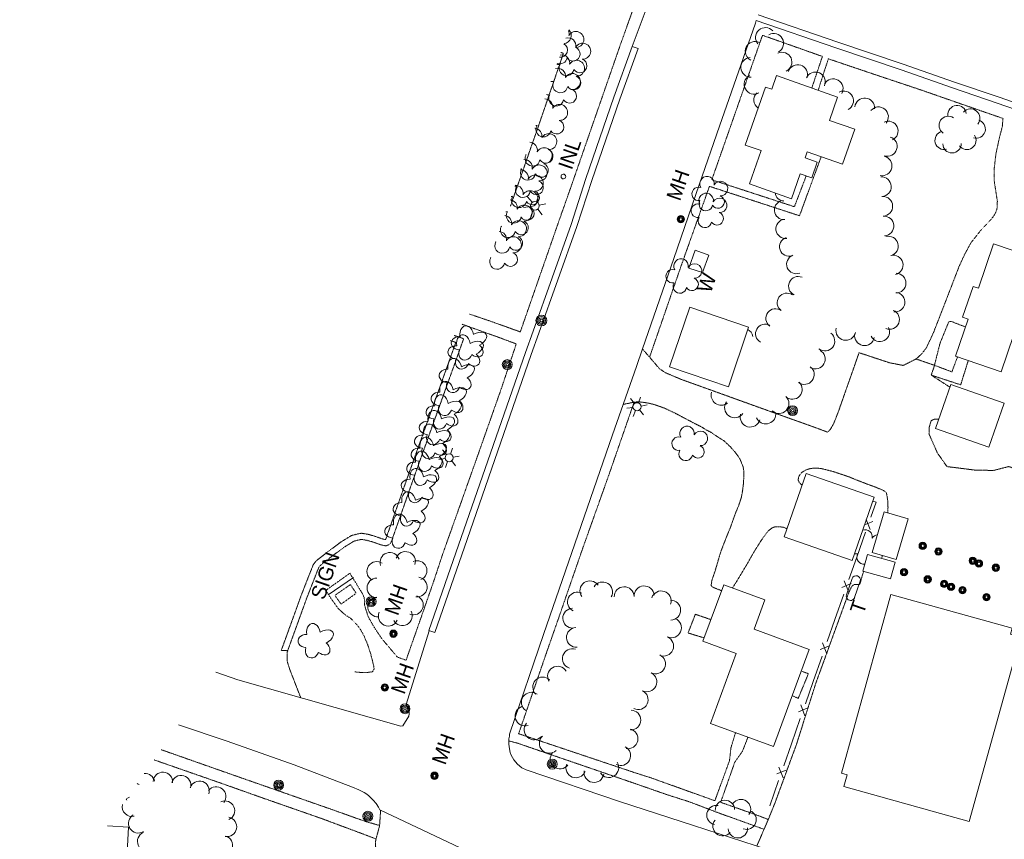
# Model space of a CAD drawing. Extents: x 189735 to 193282, y 257149 to 260388.
# Tile 12 of 31: x 190216 to 190619, y 258491 to 258826. Entities that reach past the tile are written whole.
import ezdxf
from ezdxf.enums import TextEntityAlignment as Align

# ---------------------------------------------------------------- set-up
doc = ezdxf.new("R2010")
doc.units = 0
doc.header["$MEASUREMENT"] = 0
doc.linetypes.add('Wisdot3', pattern=[0.1875, 0.125, -0.0625])
doc.linetypes.add('Wisdot5', pattern=[0.1, 0.05, -0.05])
for name, color, linetype, lineweight in [('E_BLD', 241, 'Continuous', 25), ('E_BLD_Name', 241, 'Continuous', 15), ('E_DRN_Grate', 5, 'Continuous', 15), ('E_DWY', 2, 'Wisdot3', 15), ('E_LAND_Vegetation', 3, 'Continuous', 15), ('E_MISCPROP', 30, 'Continuous', 15), ('E_MISCPROP_HvyDash', 241, 'Wisdot3', 25), ('E_MISCPROP_HvyLine', 241, 'Continuous', 25), ('E_MISCPROP_Railing', 30, 'Continuous', 15), ('E_PATH_Sidewalk', 2, 'Wisdot5', 15), ('E_RDWY', 21, 'Continuous', 25)]:
    doc.layers.add(name, color=color, linetype=linetype, lineweight=lineweight)
doc.styles.add('Style-IGR_FONT_0', font='IGR_FONT_0.shx')
doc.styles.add('Style-IGR_FONT_1', font='IGR_FONT_1.shx')

# ---------------------------------------------------------------- blocks, each defined once
blk = doc.blocks.new('MHO')
at = {"layer": 'E_DRN_Grate', "lineweight": 0}
for centre, radius in [((0.04, -0.06), 1.5), ((0.04, -0.06), 1.22), ((0.04, -0.07), 0.968), ((0.01, -0.08), 0.605)]:
    blk.add_circle(centre, radius, dxfattribs=at)
blk = doc.blocks.new('SIGN')
at = {"layer": 'E_MISCPROP', "lineweight": 0, "style": 'Style-IGR_FONT_0'}
blk.add_text('SIGN', height=6, rotation=0, dxfattribs=at).set_placement((0, 0), align=Align.MIDDLE_LEFT)
blk = doc.blocks.new('LTP')
at = {"layer": 'E_MISCPROP', "lineweight": 0}
for p, q in [((-1.61, 0.09), (-4.22, 0.17)), ((-0.78, 1.46), (-1.98, 3.76)), ((0.86, 1.37), (2.22, 3.6)), ((1.66, 0), (4.18, -0.06)), ((-0.86, -1.4), (-2.22, -3.59)), ((0.78, -1.44), (2.02, -3.62))]:
    blk.add_line(p, q, dxfattribs=at)
blk.add_arc((0.02, 0.01), 1.64, 0, 360, dxfattribs=at)
blk = doc.blocks.new('POLE')
at = {"layer": 'E_MISCPROP', "lineweight": 0}
for radius in [2.02, 1.51, 1.01, 0.504]:
    blk.add_circle((0.03, -0.09), radius, dxfattribs=at)
blk = doc.blocks.new('MHO_2')
at = {"layer": 'E_DRN_Grate', "lineweight": 0}
for centre, radius in [((0.04, -0.06), 1.5), ((0.04, -0.06), 1.22), ((0.04, -0.07), 0.968), ((0.01, -0.08), 0.605)]:
    blk.add_circle(centre, radius, dxfattribs=at)
blk = doc.blocks.new('TREE')
at = {"layer": 'E_LAND_Vegetation', "lineweight": 0}
for centre, major_axis, ratio in [((-1.07, 3.38), (0.91, -3.32), 0.782863), ((2.88, 1.66), (-3.52, -1.95), 0.691916), ((-3.74, -0.07), (3.29, -0.08), 0.832022), ((-1.48, -3.66), (1.2, 3.24), 0.716896), ((2.54, -2.64), (-3.34, 3.06), 0.560249)]:
    blk.add_ellipse(centre, major_axis=major_axis, ratio=ratio, start_param=1.570796, end_param=4.712389, dxfattribs=at)
blk = doc.blocks.new('MHO_4')
at = {"layer": 'E_DRN_Grate', "lineweight": 0}
for centre, radius in [((0.04, -0.06), 1.5), ((0.04, -0.06), 1.22), ((0.04, -0.07), 0.968), ((0.01, -0.08), 0.605)]:
    blk.add_circle(centre, radius, dxfattribs=at)
blk = doc.blocks.new('TK5')
at = {"layer": 'E_BLD', "lineweight": 0}
for p, q in [((1.56, 1.71), (8.66, 1.72)), ((1.66, -1.78), (8.68, -1.78))]:
    blk.add_line(p, q, dxfattribs=at)
for centre, start, end in [((1.67, -0.03), 93.5947, 269.612), ((8.66, -0.03), 270.7756, 93.236)]:
    blk.add_arc(centre, 1.75, start, end, dxfattribs=at)
blk = doc.blocks.new('TA')
at = {"layer": 'E_BLD_Name', "style": 'Style-IGR_FONT_0'}
blk.add_text('T', height=6, rotation=0, dxfattribs=at).set_placement((-1.9, 3.03), align=Align.MIDDLE_LEFT)
blk = doc.blocks.new('TREE_1')
at = {"layer": 'E_LAND_Vegetation', "lineweight": 0}
for centre, radius, start, end in [((-1.47, 4.28), 2.78, 1.3946, 209.1676), ((3.57, 2.42), 2.97, 278.4237, 139.6576), ((-4.47, 0.2), 2.78, 78.0717, 279.0827), ((-2.01, -4.2), 2.61, 140.7798, 358.7124), ((3.46, -3.43), 2.97, 196.0746, 79.0478)]:
    blk.add_arc(centre, radius, start, end, dxfattribs=at)
blk = doc.blocks.new('LTP_2')
at = {"layer": 'E_MISCPROP', "lineweight": 0}
for p, q in [((-1.63, 0.07), (-4.24, 0.14)), ((-0.8, 1.43), (-2, 3.73)), ((0.9, 1.42), (2.27, 3.65)), ((-0.88, -1.42), (-2.24, -3.61)), ((0.76, -1.47), (2, -3.65)), ((1.64, -0.02), (4.16, -0.09))]:
    blk.add_line(p, q, dxfattribs=at)
blk.add_circle((0, 0), 1.64, dxfattribs=at)
blk = doc.blocks.new('POLE_10')
at = {"layer": 'E_MISCPROP', "lineweight": 0}
for centre, radius in [((-0.01, 0.02), 2.02), ((-0.01, 0.03), 1.52), ((0, -0.01), 1.01), ((0, 0), 0.502)]:
    blk.add_circle(centre, radius, dxfattribs=at)
blk = doc.blocks.new('INL_2')
at = {"layer": 'E_MISCPROP_Railing', "lineweight": 0, "style": 'Style-IGR_FONT_0'}
blk.add_text('INL', height=6, rotation=359.9999, dxfattribs=at).set_placement((-5.79, -2.75))
blk = doc.blocks.new('POLE_12')
at = {"layer": 'E_MISCPROP', "lineweight": 0}
for centre, radius in [((-0.01, 0.02), 2.22), ((-0.01, 0.03), 1.67), ((0, -0.01), 1.11), ((0, 0), 0.552)]:
    blk.add_circle(centre, radius, dxfattribs=at)
blk = doc.blocks.new('LTP_12')
at = {"layer": 'E_MISCPROP', "lineweight": 0}
for p, q in [((-0.88, 1.57), (-2.2, 4.11)), ((-1.8, 0.07), (-4.66, 0.15)), ((0.99, 1.56), (2.49, 4.02)), ((-0.96, -1.57), (-2.46, -3.98)), ((0.83, -1.62), (2.2, -4.01)), ((1.8, -0.03), (4.58, -0.1))]:
    blk.add_line(p, q, dxfattribs=at)
blk.add_circle((0, 0), 1.8, dxfattribs=at)
blk = doc.blocks.new('MHO_5')
at = {"layer": 'E_DRN_Grate', "lineweight": 0}
for centre, radius in [((0.04, -0.06), 1.5), ((0.04, -0.06), 1.22), ((0.04, -0.07), 0.968), ((0.01, -0.08), 0.605)]:
    blk.add_circle(centre, radius, dxfattribs=at)
blk = doc.blocks.new('POLE_13')
at = {"layer": 'E_MISCPROP', "lineweight": 0}
for centre, radius in [((-0.01, 0.02), 2.02), ((-0.01, 0.03), 1.52), ((0, -0.01), 1.01), ((0, 0), 0.502)]:
    blk.add_circle(centre, radius, dxfattribs=at)
blk = doc.blocks.new('WAL_7')
at = {"layer": 'E_MISCPROP_Railing', "lineweight": 0, "style": 'Style-IGR_FONT_0'}
blk.add_text('W', height=6, rotation=0.0001, dxfattribs=at).set_placement((-2.27, -0.34), align=Align.MIDDLE_LEFT)
blk = doc.blocks.new('TREE_11')
at = {"layer": 'E_LAND_Vegetation', "lineweight": 0}
for centre, radius, start, end in [((-1.47, 4.28), 2.78, 1.3946, 209.1676), ((3.57, 2.42), 2.97, 278.4237, 139.6576), ((-4.47, 0.2), 2.78, 78.0716, 279.0827), ((-2.01, -4.2), 2.61, 140.7798, 358.7124), ((3.46, -3.43), 2.97, 196.0745, 79.0478)]:
    blk.add_arc(centre, radius, start, end, dxfattribs=at)

msp = doc.modelspace()

# ---------------------------------------------------------------- linework, layer by layer
at = {"layer": 'E_DWY', "lineweight": 0, "flags": 128}
for points in [[(190437.28, 258812.87), (190438.3, 258812.51), (190428.25, 258783.25), (190416.64, 258750.06)], [(190325.59, 258568.29), (190322.96, 258568.37), (190330.93, 258590.42), (190334.25, 258598.93), (190336.08, 258603.55), (190336.96, 258604.7), (190337.64, 258605.34), (190338.45, 258605.94), (190342.39, 258609.07), (190347.48, 258612.81), (190351.66, 258615.37), (190354.21, 258616.03), (190355.62, 258616.3), (190357.13, 258616.09), (190358.5, 258615.85), (190360.37, 258615.32), (190361.87, 258614.86), (190363.49, 258614.28), (190364.49, 258613.94), (190365.1, 258613.81), (190365.67, 258613.71), (190365.48, 258613.71), (190365.59, 258613.76), (190365.61, 258613.78), (190365.51, 258613.64), (190365.72, 258614.01), (190366.08, 258615.01), (190366.45, 258616.18), (190366.74, 258616.9), (190374.06, 258637.78), (190394.31, 258694.3), (190392.17, 258695.05)], [(190325.31, 258567.52), (190333.27, 258589.54), (190336.58, 258598.01), (190338.28, 258602.31), (190338.82, 258603.02), (190339.25, 258603.41), (190339.98, 258603.96), (190343.91, 258607.08), (190348.87, 258610.73), (190352.65, 258613.05), (190354.75, 258613.59), (190355.68, 258613.76), (190356.74, 258613.62), (190357.94, 258613.41), (190359.66, 258612.93), (190361.08, 258612.49), (190362.67, 258611.92), (190363.83, 258611.52), (190364.63, 258611.36), (190365.44, 258611.21), (190365.96, 258611.21), (190366.69, 258611.51), (190367.29, 258611.86), (190367.6, 258612.26), (190368, 258612.97), (190368.44, 258614.21), (190368.8, 258615.33), (190369.08, 258616.02), (190376.41, 258636.94), (190397.51, 258695.83), (190393.67, 258697.18)], [(190547.55, 258659.02), (190546.39, 258657.59), (190538.6, 258660.48), (190531.4, 258663.02), (190486.38, 258679.22), (190479.97, 258681.95), (190477.61, 258683.5), (190470.58, 258691.68)], [(190596.32, 258675.99), (190588.63, 258680.96), (190590.01, 258684.94), (190582.44, 258687.54), (190577.19, 258684.9), (190571.57, 258686), (190559.14, 258690.11), (190550.63, 258665.86), (190548.76, 258661.15), (190547.55, 258659.02)], [(190462.69, 258668.98), (190464.76, 258669.38), (190465.78, 258669.62), (190466.89, 258669.81), (190468.33, 258670.01), (190470.04, 258669.94), (190471.58, 258669.74), (190473.2, 258669.47), (190475.5, 258668.89), (190477.66, 258668.13), (190479.75, 258667.37), (190482.12, 258666.26), (190484.46, 258665.12), (190487.16, 258663.68), (190489.32, 258662.57), (190491.76, 258661.27), (190495.02, 258659.61), (190496.64, 258658.55), (190498.63, 258657.55), (190500.33, 258656.34), (190501.83, 258655.4), (190503.99, 258654.03), (190506.59, 258651.59), (190508.67, 258649.2), (190510.34, 258646.86), (190511.72, 258643.58), (190512.06, 258641.66), (190512.03, 258639.12), (190511.85, 258636.35), (190511.49, 258633.45), (190510.97, 258630.71), (190509.94, 258627.7), (190508.7, 258624.67), (190507.89, 258622.52), (190506.8, 258619.3), (190505.7, 258616.63), (190504.24, 258612.98), (190502.72, 258609.03), (190501.88, 258606.33), (190500.9, 258602.92), (190500.25, 258600.79), (190499.8, 258599.41), (190499.06, 258597.31), (190498.97, 258596.88), (190498.65, 258594.93), (190499.29, 258594.26), (190502.95, 258592.8)], [(190673.09, 258633.54), (190672.1, 258630.91), (190671.55, 258630.4), (190670.41, 258629.73), (190669.17, 258629.24), (190667.8, 258629), (190666.57, 258629.07), (190664.94, 258629.54), (190662.91, 258630.13), (190661.1, 258630.79), (190659.07, 258631.42), (190657.04, 258632.08), (190644.39, 258636.08), (190633.86, 258639.27), (190620.25, 258643.56), (190614.18, 258641.98), (190606.56, 258642.11), (190595.06, 258643.56), (190591.16, 258649.13), (190587.72, 258656.86), (190587.78, 258659.54), (190588.59, 258662.26), (190589.09, 258662.6), (190590.15, 258662.97), (190591.43, 258662.98), (190591.76, 258662.95)], [(190535.88, 258636), (190534.77, 258636.9), (190534.23, 258638.15), (190534.51, 258639.52), (190535.19, 258640.58), (190535.88, 258641.28), (190537.32, 258642.15), (190539.29, 258642.78), (190541.47, 258642.97), (190543.76, 258642.72), (190545.63, 258642.26), (190548.42, 258641.56), (190551.6, 258640.51), (190555.06, 258639.34), (190557.73, 258638.23), (190561.02, 258636.96), (190562.95, 258636.19), (190565.31, 258635.37), (190567.6, 258634.44), (190568.94, 258633.86), (190569.98, 258633.26), (190570.34, 258632.72), (190570.81, 258630.07), (190570.92, 258628.55), (190570.97, 258626.97), (190570.9, 258624.84), (190570.88, 258624.68)], [(190507.42, 258593.9), (190508.08, 258595), (190509.08, 258596.59), (190510.22, 258598.44), (190512, 258601.45), (190513.57, 258604.04), (190515.77, 258607.96), (190517.25, 258610.38), (190518.9, 258612.99), (190520.37, 258615.13), (190522.07, 258617.36), (190523.64, 258618.55), (190524.97, 258618.98), (190526.52, 258618.99), (190528.21, 258618.72), (190529.66, 258618.17)], [(190561, 258600.75), (190560.59, 258599.47), (190559.93, 258597.09), (190559.57, 258595.81), (190559.32, 258595.42), (190558.11, 258595.34), (190557.17, 258595.3), (190556.51, 258594.98), (190555.92, 258594.12), (190555.35, 258592.95), (190554.81, 258591.7), (190554.22, 258590.12), (190541.33, 258554.62), (190533.55, 258529.98), (190524.78, 258506.1), (190522.22, 258499.76), (190521.67, 258498.44), (190520.63, 258496.05), (190519.74, 258494.04), (190519.25, 258492.84), (190518.85, 258491.92), (190518.43, 258490.9), (190517.32, 258488.43)], [(190325.31, 258567.52), (190325.33, 258564.08), (190326.36, 258560.81), (190330.93, 258549.05)], [(190363.57, 258503.13), (190363.16, 258496.91), (190362.87, 258495.61), (190362.41, 258493.94), (190362.07, 258492.73), (190361.79, 258491.71), (190361.6, 258490.97), (190361.46, 258489.91), (190361.44, 258488.83), (190361.57, 258487.92), (190361.68, 258486.97), (190361.43, 258485.51), (190360.91, 258483.62), (190360.18, 258481.22), (190359.48, 258479.26), (190358.61, 258476.84), (190357.73, 258474.5), (190356.86, 258472.64), (190356.08, 258471.32), (190355.48, 258470.61), (190354.25, 258469.48), (190353.24, 258468.77), (190351.53, 258467.91), (190350.57, 258467.59), (190349.78, 258467.38), (190347.69, 258467.41), (190340.56, 258469.35), (190324.2, 258474.54), (190306.89, 258479.9), (190301.94, 258464.02), (190289.65, 258423.29), (190285.79, 258410.65), (190275.32, 258378.1), (190272.17, 258367.2), (190272.16, 258367.18), (190271.26, 258366.11), (190269.58, 258365.06), (190268.07, 258364.02), (190266.73, 258363.39), (190265.53, 258362.93), (190264.48, 258362.65), (190263.65, 258362.58), (190262.45, 258362.69), (190216.04, 258373.3)]]:
    msp.add_lwpolyline(points, dxfattribs=at)
at = {"layer": 'E_LAND_Vegetation', "lineweight": 0}
for centre, radius, start, end in [((190520.83, 258818.98), 4.02, 41.5431, 221.5278), ((190438.25, 258819.76), 3.27, 274.9201, 47.0406), ((190440.13, 258815.58), 3.27, 349.4611, 104.6274), ((190437.34, 258820.36), 3.27, 349.4611, 24.2947), ((190443.39, 258818.15), 3.27, 267.1119, 150.0852), ((190524.24, 258816.6), 4.02, 299.2194, 119.2041), ((190437.09, 258813.8), 2.87, 260.6064, 61.3543), ((190442.23, 258812.19), 2.87, 211.8171, 69.7497), ((190446.18, 258813.37), 3.27, 267.1119, 150.0852), ((190516.66, 258813.31), 4.02, 64.5499, 244.5346), ((190436.78, 258811.2), 3.06, 249.6819, 350.12), ((190437.59, 258808.6), 3.27, 349.4611, 102.0227), ((190514.84, 258806.76), 4.02, 92.4972, 272.4819), ((190527.66, 258808.92), 4.02, 294.5945, 114.5792), ((190435.91, 258803.18), 3.27, 349.4611, 105.8454), ((190436.39, 258811), 3.05, 255.2097, 280.205), ((190439.56, 258806.42), 3.06, 149.109, 350.12), ((190443.64, 258806.39), 3.27, 267.1119, 150.0852), ((190445.02, 258807.41), 2.87, 211.8171, 69.7497), ((190534.07, 258803.84), 4.02, 341.8243, 161.809), ((190441.96, 258800.97), 3.27, 267.1119, 150.0852), ((190442.48, 258800.43), 2.87, 211.8171, 69.7497), ((190516.21, 258799.85), 4.02, 118.6237, 298.6084), ((190541.28, 258800.84), 4.02, 336.0452, 156.0299), ((190433.85, 258804.02), 3.05, 257.5768, 280.205), ((190437.02, 258799.44), 3.06, 149.109, 350.12), ((190548.56, 258798.04), 4.02, 329.8882, 149.8729), ((190432.18, 258798.6), 3.05, 254.1293, 280.205), ((190435.35, 258794.02), 3.06, 149.109, 350.12), ((190440.8, 258795.01), 2.87, 211.8171, 69.7497), ((190520.14, 258793.43), 4.02, 132.1523, 235.6774), ((190552.84, 258793.08), 4.02, 296.6675, 116.6522), ((190561.45, 258790.2), 4.02, 354.508, 174.4927), ((190430.69, 258790.56), 3.27, 349.4611, 89.6597), ((190436.74, 258788.35), 3.27, 267.1119, 150.0852), ((190567.1, 258786.57), 4.02, 320.161, 140.1457), ((190599.23, 258787.43), 3.77, 6.9211, 186.9058), ((190595.6, 258783.02), 3.77, 56.0647, 236.0494), ((190604.75, 258786.01), 3.77, 320.0055, 139.9902), ((190426.96, 258785.98), 3.05, 269.8933, 280.205), ((190430.13, 258781.4), 3.06, 149.109, 350.12), ((190435.59, 258782.39), 2.87, 211.8171, 69.7497), ((190571.06, 258780.75), 4.02, 295.2791, 115.2638), ((190607, 258781.55), 3.77, 253.6927, 73.6774), ((190426.26, 258778.62), 3.27, 349.4611, 84.1682), ((190432.31, 258776.41), 3.27, 267.1119, 150.0852), ((190570.67, 258774.45), 4.02, 252.3944, 72.3791), ((190593.93, 258776.94), 3.77, 105.3807, 285.3653), ((190603.2, 258776.92), 3.77, 215.3432, 35.3279), ((190424.36, 258772.86), 3.27, 349.4611, 85.5461), ((190597.14, 258775.54), 3.77, 180.7225, 0.7072), ((190425.69, 258769.46), 3.06, 149.109, 350.12), ((190422.52, 258774.03), 3.05, 275.9913, 280.205), ((190430.41, 258770.66), 3.27, 267.1119, 150.0852), ((190431.15, 258770.45), 2.87, 211.8171, 69.7497), ((190568.57, 258766.48), 4.02, 258.3214, 78.306), ((190422.31, 258765.79), 3.27, 349.4611, 92.3949), ((190428.36, 258763.58), 3.27, 267.1119, 150.0852), ((190429.25, 258764.69), 2.87, 211.8171, 69.7497), ((190423.79, 258763.7), 3.06, 149.109, 350.12), ((190420.71, 258761.63), 3.27, 349.4611, 89.5112), ((190420.62, 258768.28), 3.05, 274.4204, 280.205), ((190426.76, 258759.42), 3.27, 267.1119, 150.0852), ((190568.28, 258757.98), 4.02, 272.7769, 92.7616), ((190418.58, 258761.21), 3.05, 267.0086, 280.205), ((190418.57, 258755.28), 3.27, 349.4611, 90.2751), ((190421.75, 258756.63), 3.06, 149.109, 350.12), ((190427.2, 258757.62), 2.87, 211.8171, 69.7497), ((190416.98, 258757.05), 3.05, 270.0528, 280.205), ((190420.15, 258752.47), 3.06, 149.109, 350.12), ((190424.62, 258753.07), 3.27, 267.1119, 150.0852), ((190425.6, 258753.46), 2.87, 211.8171, 69.7497), ((190528.69, 258755.94), 3.92, 187.4333, 265.8223), ((190568.85, 258749.99), 4.02, 272.1291, 92.1138), ((190416.17, 258749.38), 3.27, 349.4611, 84.0272), ((190422.22, 258747.17), 3.27, 267.1119, 150.0852), ((190528.45, 258748.44), 3.92, 94.5735, 274.5582), ((190413.87, 258743.02), 3.27, 349.4611, 82.2034), ((190414.83, 258750.69), 3.05, 269.2359, 280.205), ((190418, 258746.12), 3.06, 149.109, 350.12), ((190423.46, 258747.1), 2.87, 211.8171, 69.7497), ((190569.3, 258741.9), 4.02, 274.0311, 94.0158), ((190419.92, 258740.81), 3.27, 267.1119, 150.0852), ((190421.06, 258741.2), 2.87, 211.8171, 69.7497), ((190529.05, 258740.74), 3.92, 98.0905, 278.0752), ((190411.77, 258736.45), 3.27, 349.4611, 85.0277), ((190415.6, 258740.22), 3.06, 149.109, 350.12), ((190412.44, 258744.79), 3.05, 276.1537, 280.205), ((190413.31, 258733.86), 3.06, 149.109, 350.12), ((190410.14, 258738.44), 3.05, 278.2825, 280.205), ((190417.82, 258734.24), 3.27, 267.1119, 150.0852), ((190418.76, 258734.85), 2.87, 211.8171, 69.7497), ((190530.54, 258733.47), 3.92, 108.8594, 288.8441), ((190571.16, 258733.69), 4.02, 285.353, 105.3377), ((190416.66, 258728.28), 2.87, 211.8171, 69.7497), ((190533.45, 258726.29), 3.92, 111.3205, 291.3052), ((190573.1, 258725.95), 4.02, 283.8724, 103.8571), ((190411.21, 258727.29), 3.06, 149.109, 350.12), ((190408.04, 258731.87), 3.05, 275.0081, 280.205), ((190574.29, 258718.55), 4.02, 269.204, 89.1886), ((190534.23, 258717.35), 3.92, 65.9456, 245.9303), ((190529.59, 258710.54), 3.92, 54.3628, 234.3475), ((190573.85, 258710.77), 4.02, 263.041, 83.0257), ((190524.97, 258704.16), 3.92, 53.4828, 233.4674), ((190571.61, 258703.69), 4.02, 247.9529, 67.9375), ((190520.75, 258697.88), 3.92, 60.8018, 240.7865), ((190511.92, 258696.07), 3.92, 10.0714, 64.4041), ((190545.18, 258694.85), 4.02, 232.6906, 52.6752), ((190553.7, 258699.21), 4.02, 167.5427, 347.5274), ((190561.35, 258697.03), 4.02, 169.3399, 349.3246), ((190567.62, 258698.66), 4.02, 206.9125, 26.8972), ((190541.25, 258687.49), 4.02, 241.3693, 61.354), ((190536.79, 258681.18), 4.02, 233.2352, 53.2199), ((190531.89, 258675.11), 4.02, 226.7884, 46.7731), ((190502.78, 258672.75), 4.11, 163.3254, 307.7192), ((190508.29, 258667.64), 4.11, 144.1872, 324.1719), ((190526.43, 258669.28), 4.02, 225.7255, 45.7102), ((190514.65, 258663.82), 4.11, 164.5187, 344.5034), ((190521.02, 258665.1), 4.11, 203.526, 357.6176), ((190561.59, 258614.78), 2.97, 349.2855, 109.7314), ((190567.08, 258612.75), 2.97, 97.8146, 149.9096), ((190367.33, 258604.41), 4.02, 18.5474, 198.532), ((190373.77, 258604.77), 4.02, 341.0533, 161.038), ((190378.49, 258601.05), 4.02, 293.1, 113.0847), ((190558.18, 258610.62), 2.78, 250.3925, 280.0294), ((190561.05, 258606.45), 2.78, 148.9334, 277.7742), ((190566.01, 258607.34), 2.61, 330.0957, 358.0421), ((190362, 258600.7), 4.02, 55.6486, 235.6333), ((190362.05, 258593.97), 4.02, 90.2785, 270.2632), ((190378.6, 258594.32), 4.02, 261.4584, 81.4431), ((190449.12, 258592.78), 4.06, 34.7269, 214.7116), ((190454.35, 258592.31), 4.06, 329.7365, 149.7212), ((190463.11, 258590.37), 4.06, 1.421, 181.4057), ((190471.28, 258590.72), 4.06, 3.0413, 183.026), ((190362.39, 258586.14), 4.02, 95.3444, 275.3291), ((190376.97, 258586.95), 4.02, 248.5727, 68.5574), ((190444.04, 258588.18), 4.06, 63.5434, 243.5281), ((190478.26, 258588.65), 4.06, 341.7283, 161.713), ((190482.14, 258584.85), 4.06, 271.5185, 91.5031), ((190442.1, 258581.58), 4.06, 91.268, 271.2527), ((190366.68, 258582.38), 4.02, 156.4277, 336.4124), ((190372.49, 258582.58), 4.02, 208.5685, 28.5532), ((190482.45, 258577.64), 4.06, 246.9068, 66.8914), ((190443.62, 258573.74), 4.06, 93.152, 273.1366), ((190479.26, 258570.18), 4.06, 246.8365, 66.8212), ((190441.95, 258565.05), 4.06, 72.3476, 252.3323), ((190475.95, 258562.89), 4.06, 244.0249, 64.0096), ((190435.88, 258557.87), 4.06, 31.1576, 211.1423), ((190429.83, 258553.44), 4.06, 46.351, 226.3356), ((190472.39, 258555.59), 4.06, 244.0249, 64.0096), ((190425.19, 258547.21), 4.06, 55.3949, 235.3796), ((190468.84, 258548.29), 4.06, 244.0249, 64.0095), ((190422.61, 258541.57), 4.06, 108.1988, 288.1835), ((190465.84, 258539.93), 4.06, 268.6291, 88.6137), ((190426.29, 258535.92), 4.06, 138.1135, 318.0982), ((190432.52, 258530.44), 4.06, 133.2006, 313.1853), ((190464.7, 258532.29), 4.06, 258.5243, 78.509), ((190461.7, 258525.41), 4.06, 243.3959, 63.3806), ((190436.98, 258524.06), 4.06, 140.7325, 320.7171), ((190443.4, 258520.4), 4.06, 158.0114, 337.9961), ((190456.86, 258520.5), 4.06, 212.135, 32.1197), ((190267.26, 258514.05), 4, 12.2295, 94.423), ((190274.57, 258514.6), 4, 356.1194, 176.1041), ((190282.03, 258513.29), 4, 344.8546, 164.8393), ((190450.79, 258518.48), 4.06, 169.8779, 349.8625), ((190262.36, 258510.39), 4, 52.0025, 64.4294), ((190289.55, 258511), 4, 341.2703, 161.255), ((190296.33, 258508.66), 4, 321.5034, 141.4881), ((190261.9, 258504.51), 4, 103.6236, 122.3095), ((190261.9, 258504.51), 4, 167.1388, 283.6083), ((190262.36, 258510.39), 4, 225.019, 231.9872), ((190299.93, 258502.88), 4, 293.9359, 113.9205), ((190500.84, 258501.07), 3.96, 79.2066, 259.1913), ((190504.33, 258503.16), 3.96, 2.5393, 182.524), ((190510.87, 258503.52), 3.96, 325.662, 145.6467), ((190264.51, 258497.73), 4, 121.3045, 301.2892), ((190513.16, 258499.18), 3.96, 249.0836, 69.0683), ((190300.76, 258496.27), 4, 258.9496, 78.9343), ((190503.36, 258496.49), 3.96, 141.2732, 321.2579), ((190268.19, 258490.34), 4, 113.7255, 293.7102), ((190299.06, 258488.67), 4, 253.578, 73.5627), ((190509.62, 258495.67), 3.96, 183.6875, 3.6722)]:
    msp.add_arc(centre, radius, start, end, dxfattribs=at)
at = {"layer": 'E_MISCPROP', "lineweight": 0}
msp.add_line((190352.45, 258598.27), (190342.09, 258591.18), dxfattribs=at)
at = {"layer": 'E_MISCPROP_HvyDash', "lineweight": 13, "flags": 128}
for points in [[(190495.85, 258573.51), (190489.24, 258575.53), (190492.22, 258583.19)], [(190492.22, 258583.19), (190498.6, 258580.98)], [(190531.81, 258549.9), (190534.27, 258548.79), (190538.43, 258558.91), (190535.49, 258559.91)]]:
    msp.add_lwpolyline(points, dxfattribs=at)
at = {"layer": 'E_MISCPROP_HvyLine', "lineweight": 13, "flags": 128}
for points in [[(190525.39, 258803.4), (190550.36, 258794.62), (190547, 258785.08), (190557.4, 258781.43), (190552.38, 258767.14), (190537.94, 258772.21), (190537.07, 258769.72), (190542.02, 258767.98), (190539.8, 258761.64), (190535.12, 258763.29), (190531.53, 258753.07), (190514.33, 258759.12), (190519.11, 258772.72), (190512.57, 258775.02), (190520.89, 258798.68), (190523.42, 258797.79)], [(190637.85, 258726.52), (190614.09, 258734.64), (190607.89, 258716.5), (190605.74, 258717.24), (190601.44, 258704.65), (190603.71, 258703.87), (190598.51, 258688.63), (190617.2, 258682.26), (190622.28, 258697.15), (190627.24, 258695.46)], [(190489.9, 258708.67), (190513.94, 258700.59), (190505.73, 258676.18), (190481.69, 258684.27)], [(190596.71, 258677.1), (190618.47, 258669.49), (190612.17, 258651.46), (190590.4, 258659.07)], [(190537.53, 258640.72), (190565.28, 258631.05), (190556.27, 258605.19), (190528.51, 258614.86)], [(190569.42, 258625.1), (190564.56, 258608.43), (190574.36, 258605.57), (190579.22, 258622.24)], [(190562.54, 258607.65), (190573.96, 258604.43), (190572.04, 258597.64), (190560.63, 258600.86)], [(190538.75, 258568.77), (190524.15, 258529.07), (190498.45, 258538.52), (190508.97, 258567.1), (190495.34, 258572.12), (190503.84, 258595.22), (190520.66, 258589.03), (190516.25, 258577.05)], [(190621.66, 258577.53), (190572.13, 258591.26), (190551.9, 258518.24), (190554.22, 258517.59), (190552.87, 258512.71), (190604.15, 258498.5), (190625.06, 258573.95), (190620.98, 258575.08)]]:
    msp.add_lwpolyline(points, close=True, dxfattribs=at)
msp.add_lwpolyline([(190244.79, 258486.72), (190259.92, 258485.78), (190260.57, 258496.18), (190251.87, 258496.72)], dxfattribs=at)
at = {"layer": 'E_MISCPROP_Railing', "lineweight": 0}
for p, q in [((190564.83, 258621.11), (190561.32, 258619.69)), ((190562.09, 258621.9), (190563.7, 258617.88)), ((190555.94, 258595.71), (190552.16, 258594.17)), ((190553.04, 258596.9), (190554.81, 258592.47)), ((190547.05, 258570.3), (190543.27, 258568.77)), ((190544.15, 258571.49), (190545.92, 258567.07)), ((190538.17, 258544.9), (190534.38, 258543.36)), ((190535.27, 258546.09), (190537.03, 258541.66)), ((190526.38, 258520.68), (190528.14, 258516.26)), ((190529.28, 258519.49), (190525.49, 258517.95))]:
    msp.add_line(p, q, dxfattribs=at)
at = {"layer": 'E_MISCPROP_Railing', "lineweight": 13, "flags": 128}
for points in [[(190489.49, 258724.63), (190492.16, 258732.03), (190497.68, 258730.04)], [(190489.49, 258724.63), (190495.08, 258722.85), (190497.68, 258730.04)]]:
    msp.add_lwpolyline(points, dxfattribs=at)
at = {"layer": 'E_MISCPROP_Railing', "lineweight": 0, "flags": 128}
for points in [[(190564.7, 258629.38), (190566.06, 258629.01), (190563.89, 258622.81)], [(190561.79, 258616.8), (190558.18, 258606.48)], [(190558.18, 258606.48), (190555, 258597.4)], [(190552.9, 258591.4), (190549.29, 258581.07)], [(190549.29, 258581.07), (190546.11, 258571.99)], [(190544.01, 258565.99), (190540.4, 258555.67)], [(190540.4, 258555.67), (190537.22, 258546.59)], [(190535.12, 258540.59), (190531.51, 258530.26)], [(190531.51, 258530.26), (190528.33, 258521.18)], [(190526.23, 258515.18), (190522.62, 258504.86)]]:
    msp.add_lwpolyline(points, dxfattribs=at)
at = {"layer": 'E_MISCPROP_Railing', "lineweight": 0}
msp.add_ellipse((190438.27, 258762.13), major_axis=(-0.908, 0.299), ratio=0.999792, dxfattribs=at)
at = {"layer": 'E_PATH_Sidewalk', "lineweight": 0, "flags": 128}
for points in [[(190447.18, 258841.59), (190468.1, 258834.24), (190461.64, 258816.22), (190441.14, 258757.22), (190436.59, 258744.35), (190421.31, 258700.47)], [(190539.82, 258798.33), (190544.16, 258811.25), (190544.15, 258811.23), (190519.66, 258819.88), (190498.95, 258760.8), (190532.71, 258749.79), (190537.54, 258762.44)], [(190542.43, 258797.41), (190544.72, 258804.59), (190546.6, 258810.25), (190562.16, 258804.98), (190584.72, 258797.43), (190602.06, 258791.39), (190617.99, 258785.87), (190617.68, 258782.55), (190616.37, 258777.43), (190615.06, 258771.28), (190614.34, 258765), (190614.41, 258760.2), (190615.07, 258755.8), (190615.66, 258752.1), (190615.63, 258750.26), (190615.54, 258749.16), (190615.34, 258748.34), (190614.89, 258747.24), (190614.51, 258746.54), (190614, 258745.79), (190613.24, 258744.77), (190612.61, 258744.06), (190608.87, 258740.12), (190604.85, 258735.02), (190602.43, 258730.59), (190600.03, 258725.39), (190594.39, 258710.76), (190589.53, 258698.23), (190586.68, 258692.18), (190584.89, 258689.8), (190582.44, 258687.54)], [(190486.64, 258726.28), (190497.97, 258758.11), (190504.03, 258756.15), (190534.79, 258746.1), (190543.64, 258770.21)], [(190486.64, 258726.28), (190473.61, 258688.57)], [(190421.31, 258700.47), (190420.65, 258698.62), (190409.57, 258702.6), (190399.86, 258705.93)], [(190396.89, 258701.73), (190402.81, 258699.62), (190412.64, 258696.09), (190419.01, 258693.69), (190413.02, 258675.76), (190403.42, 258648.52), (190395.16, 258625.25), (190388.9, 258607.68), (190385.55, 258597.48), (190378.79, 258578.09), (190375.7, 258569.31), (190373.97, 258564.39), (190370.44, 258565.66), (190367.91, 258568.63), (190363.91, 258573.38), (190360.59, 258578.45), (190358.55, 258582.02), (190357.45, 258585.46), (190357, 258587.16), (190356.95, 258588.95), (190356.81, 258590.12), (190356.34, 258591.24), (190355.66, 258592.41), (190354.35, 258594.48), (190353.52, 258595.97), (190352.55, 258597.35), (190351.2, 258599.61), (190351.04, 258599.97), (190341.59, 258593.26), (190341.42, 258592.96), (190341.41, 258592.55), (190343.39, 258589.51), (190346.24, 258585.51), (190347.71, 258584.14), (190349.36, 258582.76), (190351.48, 258581.39), (190352.96, 258579.85), (190354.2, 258578.49), (190355.42, 258576.85), (190356.67, 258574.58), (190357.49, 258572.65), (190358.12, 258571.24), (190358.8, 258569.21), (190359.43, 258567.29), (190359.99, 258565.16), (190360.33, 258563.78), (190360.54, 258562.9), (190360.79, 258561.75), (190360.89, 258560.97), (190360.92, 258560.82), (190360.25, 258559.67), (190358.91, 258559.46), (190357.14, 258559.37), (190355.25, 258559.41), (190353.8, 258559.56), (190353.07, 258559.62)], [(190589.96, 258684.96), (190591.95, 258692.94), (190592.31, 258694.2), (190595.76, 258702.64), (190596.39, 258702.94), (190597.43, 258702.67), (190598.69, 258702.15), (190600.59, 258701.41), (190602.61, 258700.66)], [(190603.76, 258686.84), (190600.66, 258676.98), (190588.63, 258680.96)], [(190590.01, 258684.94), (190597.07, 258682.28), (190599.36, 258688.35)], [(190431.31, 258567.29), (190436.44, 258581.96), (190445.82, 258609.13), (190456.89, 258640.22), (190467.17, 258669.85)], [(190353.57, 258591.76), (190351.23, 258595.32), (190344.85, 258590.9), (190347.42, 258587.33)], [(190347.42, 258587.33), (190353.58, 258591.77)], [(190431.31, 258567.29), (190420.76, 258536.6), (190419.97, 258534.35), (190467.09, 258518.54)], [(190508.65, 258534.77), (190506.8, 258528.79), (190506.18, 258523.32), (190500.28, 258507.17), (190500.23, 258506.94), (190487.36, 258511.55), (190474.26, 258516.24), (190467.09, 258518.54)], [(190522.02, 258499.28), (190517.5, 258501.03), (190502.57, 258506.31), (190508.34, 258522.72), (190511.49, 258527.21), (190513.7, 258532.91)], [(190465.72, 258514.62), (190418.99, 258530.66), (190415.95, 258531.37)], [(190273.86, 258527.82), (190305.9, 258516.55), (190343.88, 258503.28), (190357.37, 258498.47), (190363.15, 258496.85)], [(190361.69, 258491.32), (190355.73, 258493.6), (190339.4, 258499.68), (190315.41, 258508.06), (190299.27, 258513.79), (190270.93, 258523.67)], [(190465.72, 258514.62), (190480.57, 258509.45), (190490.07, 258506.4), (190501.03, 258502.22), (190520.29, 258495.29)]]:
    msp.add_lwpolyline(points, dxfattribs=at)
at = {"layer": 'E_RDWY', "lineweight": 13, "flags": 128}
for points in [[(190450.5, 258851.22), (190472.19, 258843.7), (190474.02, 258842.86), (190474.53, 258842.35), (190474.82, 258841.87), (190474.94, 258841.39), (190475.31, 258840.22), (190475.32, 258839.68), (190475.2, 258839.12), (190472.95, 258832.78), (190466.45, 258815.28)], [(190517.92, 258828.27), (190550.43, 258817.07), (190577.1, 258808.05), (190598.18, 258800.75), (190616.38, 258794.51), (190642.44, 258785.51), (190649.41, 258783.07), (190686.16, 258770.53), (190696.24, 258766.91)], [(190470.58, 258691.68), (190483.37, 258728.62), (190493.78, 258758.71), (190502.09, 258782.76), (190516.78, 258824.81), (190517.11, 258825.92)], [(190517.1, 258825.9), (190549.63, 258814.7), (190576.29, 258805.69), (190597.36, 258798.39), (190615.57, 258792.15), (190641.62, 258783.15), (190648.59, 258780.71), (190685.33, 258768.17), (190695.4, 258764.56)], [(190441.39, 258742.52), (190447.47, 258761.28), (190458.96, 258794.54), (190466.45, 258815.28)], [(190443.77, 258741.74), (190449.84, 258760.48), (190461.31, 258793.7), (190468.8, 258814.43), (190466.45, 258815.28)], [(190441.39, 258742.52), (190425.87, 258698.91), (190422.78, 258690.21), (190396.55, 258614.58), (190383.33, 258576.48)], [(190443.77, 258741.74), (190428.24, 258698.1), (190425.13, 258689.38), (190398.92, 258613.76), (190385.7, 258575.66), (190383.33, 258576.48)], [(190638.68, 258447.38), (190587.81, 258464.56), (190531.81, 258483.75), (190491.4, 258496.8), (190461.58, 258506.56), (190423, 258519.58), (190421.32, 258520.36), (190419.57, 258521.86), (190418.04, 258523.69), (190416.98, 258525.61), (190416.57, 258526.7), (190416.43, 258527.38), (190416.05, 258529.08), (190415.95, 258530.1), (190415.92, 258530.98), (190416.04, 258532.26), (190416.19, 258533.35), (190416.29, 258534.1), (190416.37, 258534.63), (190430.1, 258574.91), (190458.29, 258656.54), (190468.17, 258684.43), (190470.58, 258691.68)], [(190383.43, 258576.45), (190374.01, 258546.29), (190374.67, 258545.12), (190375.04, 258544.36), (190375.28, 258543.51), (190375.26, 258542.51), (190375.1, 258541.48), (190372.66, 258537.63), (190371.9, 258537.41), (190305.19, 258556.37), (190296.26, 258559.47)], [(190413.73, 258479.4), (190363.26, 258503.28), (190362.68, 258504.3), (190361.72, 258505.76), (190360.54, 258507.17), (190359.5, 258508.32), (190358.8, 258508.93), (190357.94, 258509.61), (190356.78, 258510.34), (190354.68, 258511.37), (190352.1, 258512.44), (190328.17, 258521.64), (190300.8, 258531.34), (190281.02, 258537.93)]]:
    msp.add_lwpolyline(points, dxfattribs=at)

# ---------------------------------------------------------------- block references
at = {"layer": 'E_BLD', "lineweight": 0, "rotation": 251.1984232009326}
msp.add_blockref('TK5', (190558.49, 258598.74), dxfattribs=at)
at = {"layer": 'E_BLD_Name', "lineweight": 0, "rotation": 70.86176541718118}
msp.add_blockref('TA', (190561.58, 258584.64), dxfattribs=at)
at = {"layer": 'E_DRN_Grate', "lineweight": 0}
for name, p, rotation in [('MHO_5', (190486.19, 258744.67), 71.0373537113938), ('MHO_4', (190585.08, 258611.1), 70.86176499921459), ('MHO_4', (190591.49, 258608.85), 70.86176488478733), ('MHO_4', (190605.53, 258605.05), 70.86176463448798), ('MHO_4', (190608.09, 258603.89), 70.86176458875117), ('MHO_4', (190577.44, 258600.4), 70.86176513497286), ('MHO_4', (190614.96, 258602.21), 70.8617644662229), ('MHO_4', (190587.12, 258597.44), 70.86176496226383), ('MHO_4', (190593.86, 258595.57), 70.86176484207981), ('MHO_4', (190596.65, 258594.38), 70.86176479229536), ('MHO_4', (190601.33, 258593.01), 70.86176470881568), ('MHO_4', (190611.18, 258590.16), 70.86176453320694), ('MHO_2', (190368.72, 258575.22), 70.86176885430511), ('MHO', (190365.26, 258553.31), 340.7744357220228), ('MHO', (190385.57, 258517.25), 340.7744353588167)]:
    msp.add_blockref(name, p, dxfattribs=dict(at, rotation=rotation))
at = {"layer": 'E_LAND_Vegetation', "lineweight": 0}
for name, p, rotation in [('TREE_11', (190498.14, 258755.05), 71.03735349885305), ('TREE_11', (190497.76, 258748.18), 71.03735350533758), ('TREE_11', (190487.52, 258721.38), 71.0373536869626), ('TREE', (190399.44, 258693.86), 70.86176831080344), ('TREE', (190398.07, 258690.16), 70.86176833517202), ('TREE', (190394.46, 258680.56), 70.86176839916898), ('TREE', (190391.17, 258671.17), 70.8617684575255), ('TREE', (190389.11, 258665.64), 70.86176849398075), ('TREE', (190386.33, 258659.27), 70.8617685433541), ('TREE', (190384.39, 258653.67), 70.86176857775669), ('TREE_1', (190489.92, 258652.93), 70.86176669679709), ('TREE', (190383.03, 258648.35), 70.8617686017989), ('TREE', (190381.23, 258642.63), 70.8617686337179), ('TREE', (190378.97, 258635.58), 70.86176867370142), ('TREE', (190375.65, 258626.02), 70.86176873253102), ('TREE', (190372.24, 258616.94), 70.86176879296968), ('TREE', (190336.79, 258572.12), 70.86176942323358)]:
    msp.add_blockref(name, p, dxfattribs=dict(at, rotation=rotation))
at = {"layer": 'E_MISCPROP', "lineweight": 0}
for name, p, rotation in [('LTP_12', (190426.64, 258750.15), 71.03735477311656), ('POLE_12', (190429.31, 258703.27), 71.03735472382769), ('POLE', (190415.24, 258685.26), 70.8617680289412), ('LTP_2', (190468.37, 258668.04), 70.86176708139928), ('POLE_13', (190531.98, 258666.44), 71.03735289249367), ('LTP', (190391.58, 258647.13), 70.86176844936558), ('SIGN', (190337.68, 258589.69), 70.86176940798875), ('POLE', (190359.6, 258588.34), 70.86176901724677), ('POLE', (190373.46, 258544.56), 70.86176876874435), ('POLE', (190433.63, 258521.92), 70.8617676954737)]:
    msp.add_blockref(name, p, dxfattribs=dict(at, rotation=rotation))
at = {"layer": 'E_MISCPROP', "lineweight": 0, "xscale": 1.000001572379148, "yscale": 1.000001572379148, "zscale": 1.000001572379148}
for p, rotation in [((190321.93, 258513.32), 71.74026148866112), ((190358.38, 258500.6), 71.74026083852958)]:
    msp.add_blockref('POLE_10', p, dxfattribs=dict(at, rotation=rotation))
at = {"layer": 'E_MISCPROP_Railing', "lineweight": 0}
for name, p, rotation in [('INL_2', (190440.95, 258770.9), 71.0373545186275), ('WAL_7', (190496.07, 258717.31), 71.03735353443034)]:
    msp.add_blockref(name, p, dxfattribs=dict(at, rotation=rotation))

# ---------------------------------------------------------------- texts
at = {"layer": 'E_DRN_Grate', "lineweight": 0, "style": 'Style-IGR_FONT_1'}
for rotation, p in [(71.0374, (190483.08, 258752.78)), (70.8619, (190367.8, 258583.26)), (70.8619, (190370.41, 258551.1)), (70.7744, (190387.16, 258522.22))]:
    msp.add_text('MH', height=6, rotation=rotation, dxfattribs=at).set_placement(p, align=Align.MIDDLE_LEFT)

doc.saveas('drawing.dxf')
